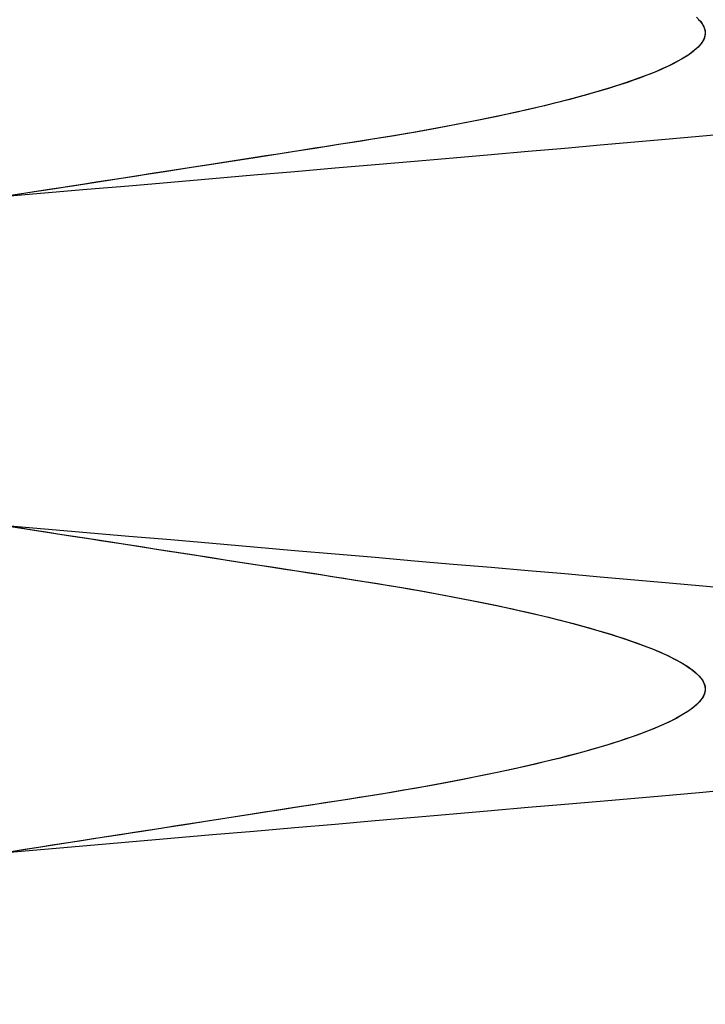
# Model space of a CAD drawing. Header units: millimetres. Extents: x -88 to 88, y -12 to 103.
# Tile 227 of 256: x -34.732 to -34.366, y 14.017 to 14.542. Entities that reach past the tile are written whole.
import ezdxf

# ---------------------------------------------------------------- set-up
doc = ezdxf.new("R2010")
doc.units = ezdxf.units.MM
doc.layers.add('Default', color=7, linetype='Continuous', true_color=0x000000)

msp = doc.modelspace()

# ---------------------------------------------------------------- linework, layer by layer
at = {"layer": 'Default', "color": 254, "true_color": 0xcad1ee, "extrusion": (0.866025, -1.75014e-14, -0.5)}
msp.add_lwpolyline([(14.47685, -20.24629), (14.48161, -20.24637), (14.48652, -20.2466), (14.49157, -20.24702), (14.49677, -20.24762), (14.49941, -20.248), (14.5021, -20.24843), (14.50481, -20.24892), (14.50756, -20.24947), (14.51034, -20.25008), (14.51315, -20.25075), (14.51599, -20.25149), (14.51885, -20.25229), (14.52175, -20.25317), (14.52466, -20.25412), (14.52761, -20.25514), (14.53057, -20.25624), (14.53355, -20.25742), (14.53655, -20.25868), (14.53956, -20.26003), (14.54258, -20.26146), (14.54562, -20.26298), (14.54866, -20.2646), (14.5517, -20.2663), (14.55475, -20.2681), (14.55779, -20.27), (14.56082, -20.272), (14.56385, -20.27409), (14.56685, -20.27629), (14.56984, -20.27859), (14.57281, -20.281), (14.57575, -20.28351), (14.57866, -20.28613), (14.58153, -20.28885), (14.58436, -20.29168), (14.58714, -20.29462), (14.58987, -20.29766), (14.59254, -20.30081), (14.59515, -20.30407), (14.59769, -20.30742), (14.60016, -20.31088), (14.60256, -20.31444), (14.60486, -20.3181), (14.60708, -20.32186), (14.60921, -20.3257), (14.61123, -20.32964), (14.61315, -20.33366), (14.61497, -20.33777), (14.61667, -20.34195), (14.61825, -20.34621), (14.6197, -20.35053), (14.62104, -20.35492), (14.62224, -20.35937), (14.62331, -20.36387), (14.62424, -20.36841), (14.62503, -20.373), (14.62569, -20.37762), (14.6262, -20.38226), (14.62656, -20.38693), (14.62678, -20.39161), (14.62685, -20.39629), (14.62678, -20.40098), (14.62656, -20.40566), (14.6262, -20.41032), (14.62569, -20.41497), (14.62503, -20.41959), (14.62424, -20.42417), (14.62331, -20.42872), (14.62224, -20.43322), (14.62104, -20.43766), (14.6197, -20.44205), (14.61825, -20.44638), (14.61667, -20.45063), (14.61497, -20.45482), (14.61315, -20.45892), (14.61123, -20.46294), (14.60921, -20.46688), (14.60708, -20.47073), (14.60486, -20.47448), (14.60256, -20.47814), (14.60016, -20.4817), (14.59769, -20.48516), (14.59515, -20.48852), (14.59254, -20.49177), (14.58987, -20.49492), (14.58714, -20.49797), (14.58436, -20.5009), (14.58153, -20.50373), (14.57866, -20.50646), (14.57575, -20.50907), (14.57281, -20.51159), (14.56984, -20.51399), (14.56685, -20.51629), (14.56385, -20.51849), (14.56082, -20.52059), (14.55779, -20.52258), (14.55475, -20.52448), (14.5517, -20.52628), (14.54866, -20.52799), (14.54562, -20.5296), (14.54258, -20.53112), (14.53956, -20.53256), (14.53655, -20.5339), (14.53355, -20.53517), (14.53057, -20.53635), (14.52761, -20.53745), (14.52466, -20.53847), (14.52175, -20.53942), (14.51885, -20.54029), (14.51599, -20.5411), (14.51315, -20.54184), (14.51034, -20.54251), (14.50756, -20.54312), (14.50481, -20.54366), (14.5021, -20.54415), (14.49941, -20.54459), (14.49677, -20.54497), (14.49157, -20.54557), (14.48652, -20.54598), (14.48161, -20.54622), (14.47685, -20.54629)], dxfattribs=at)
at = {"layer": 'Default', "color": 254, "true_color": 0xcad1ee, "extrusion": (0.866025, 4.41776e-14, 0.5)}
msp.add_lwpolyline([(14.59352, 13.44488), (14.58876, 13.44481), (14.58385, 13.44457), (14.5788, 13.44416), (14.57361, 13.44356), (14.57096, 13.44318), (14.56828, 13.44275), (14.56556, 13.44226), (14.56281, 13.44171), (14.56004, 13.4411), (14.55723, 13.44043), (14.55439, 13.43969), (14.55152, 13.43888), (14.54863, 13.43801), (14.54571, 13.43706), (14.54277, 13.43604), (14.53981, 13.43494), (14.53683, 13.43376), (14.53383, 13.4325), (14.53082, 13.43115), (14.52779, 13.42972), (14.52476, 13.42819), (14.52172, 13.42658), (14.51867, 13.42488), (14.51563, 13.42307), (14.51259, 13.42118), (14.50955, 13.41918), (14.50653, 13.41708), (14.50352, 13.41488), (14.50053, 13.41258), (14.49756, 13.41018), (14.49462, 13.40767), (14.49172, 13.40505), (14.48885, 13.40232), (14.48602, 13.39949), (14.48324, 13.39656), (14.48051, 13.39351), (14.47783, 13.39037), (14.47522, 13.38711), (14.47268, 13.38375), (14.47021, 13.38029), (14.46782, 13.37673), (14.46551, 13.37307), (14.46329, 13.36932), (14.46117, 13.36547), (14.45914, 13.36154), (14.45722, 13.35751), (14.45541, 13.35341), (14.45371, 13.34922), (14.45213, 13.34497), (14.45067, 13.34064), (14.44934, 13.33625), (14.44814, 13.33181), (14.44707, 13.32731), (14.44613, 13.32276), (14.44534, 13.31818), (14.44469, 13.31356), (14.44418, 13.30892), (14.44381, 13.30425), (14.44359, 13.29957), (14.44352, 13.29488), (14.44359, 13.2902), (14.44381, 13.28552), (14.44418, 13.28085), (14.44469, 13.27621), (14.44534, 13.27159), (14.44613, 13.267), (14.44707, 13.26246), (14.44814, 13.25796), (14.44934, 13.25352), (14.45067, 13.24913), (14.45213, 13.2448), (14.45371, 13.24054), (14.45541, 13.23636), (14.45722, 13.23226), (14.45914, 13.22823), (14.46117, 13.2243), (14.46329, 13.22045), (14.46551, 13.21669), (14.46782, 13.21304), (14.47021, 13.20948), (14.47268, 13.20602), (14.47522, 13.20266), (14.47783, 13.1994), (14.48051, 13.19625), (14.48324, 13.19321), (14.48602, 13.19027), (14.48885, 13.18744), (14.49172, 13.18472), (14.49462, 13.1821), (14.49756, 13.17959), (14.50053, 13.17719), (14.50352, 13.17488), (14.50653, 13.17269), (14.50955, 13.17059), (14.51259, 13.16859), (14.51563, 13.16669), (14.51867, 13.16489), (14.52172, 13.16319), (14.52476, 13.16157), (14.52779, 13.16005), (14.53082, 13.15862), (14.53383, 13.15727), (14.53683, 13.15601), (14.53981, 13.15483), (14.54277, 13.15373), (14.54571, 13.15271), (14.54863, 13.15176), (14.55152, 13.15088), (14.55439, 13.15008), (14.55723, 13.14934), (14.56004, 13.14867), (14.56281, 13.14806), (14.56556, 13.14751), (14.56828, 13.14702), (14.57096, 13.14659), (14.57361, 13.14621), (14.5788, 13.14561), (14.58385, 13.1452), (14.58876, 13.14496), (14.59352, 13.14488)], dxfattribs=at)
at = {"layer": 'Default', "color": 254, "true_color": 0xcad1ee, "extrusion": (0.866025, -1.23358e-15, -0.5)}
msp.add_lwpolyline([(14.47685, -20.54629), (14.47209, -20.54622), (14.46719, -20.54598), (14.46214, -20.54557), (14.45694, -20.54497), (14.45429, -20.54459), (14.45161, -20.54415), (14.4489, -20.54366), (14.44615, -20.54312), (14.44337, -20.54251), (14.44056, -20.54184), (14.43772, -20.5411), (14.43485, -20.54029), (14.43196, -20.53942), (14.42904, -20.53847), (14.4261, -20.53745), (14.42314, -20.53635), (14.42016, -20.53517), (14.41716, -20.5339), (14.41415, -20.53256), (14.41112, -20.53112), (14.40809, -20.5296), (14.40505, -20.52799), (14.40201, -20.52628), (14.39896, -20.52448), (14.39592, -20.52258), (14.39289, -20.52059), (14.38986, -20.51849), (14.38685, -20.51629), (14.38386, -20.51399), (14.3809, -20.51159), (14.37796, -20.50907), (14.37505, -20.50646), (14.37218, -20.50373), (14.36935, -20.5009), (14.36657, -20.49797), (14.36384, -20.49492), (14.36117, -20.49177), (14.35856, -20.48852), (14.35601, -20.48516), (14.35354, -20.4817), (14.35115, -20.47814), (14.34885, -20.47448), (14.34663, -20.47073), (14.3445, -20.46688), (14.34248, -20.46294), (14.34055, -20.45892), (14.33874, -20.45482), (14.33704, -20.45063), (14.33546, -20.44638), (14.334, -20.44205), (14.33267, -20.43766), (14.33147, -20.43322), (14.3304, -20.42872), (14.32947, -20.42417), (14.32867, -20.41959), (14.32802, -20.41497), (14.32751, -20.41032), (14.32715, -20.40566), (14.32693, -20.40098), (14.32685, -20.39629), (14.32693, -20.39161), (14.32715, -20.38693), (14.32751, -20.38226), (14.32802, -20.37762), (14.32867, -20.373), (14.32947, -20.36841), (14.3304, -20.36387), (14.33147, -20.35937), (14.33267, -20.35492), (14.334, -20.35053), (14.33546, -20.34621), (14.33704, -20.34195), (14.33874, -20.33777), (14.34055, -20.33366), (14.34248, -20.32964), (14.3445, -20.3257), (14.34663, -20.32186), (14.34885, -20.3181), (14.35115, -20.31444), (14.35354, -20.31088), (14.35601, -20.30742), (14.35856, -20.30407), (14.36117, -20.30081), (14.36384, -20.29766), (14.36657, -20.29462), (14.36935, -20.29168), (14.37218, -20.28885), (14.37505, -20.28613), (14.37796, -20.28351), (14.3809, -20.281), (14.38386, -20.27859), (14.38685, -20.27629), (14.38986, -20.27409), (14.39289, -20.272), (14.39592, -20.27), (14.39896, -20.2681), (14.40201, -20.2663), (14.40505, -20.2646), (14.40809, -20.26298), (14.41112, -20.26146), (14.41415, -20.26003), (14.41716, -20.25868), (14.42016, -20.25742), (14.42314, -20.25624), (14.4261, -20.25514), (14.42904, -20.25412), (14.43196, -20.25317), (14.43485, -20.25229), (14.43772, -20.25149), (14.44056, -20.25075), (14.44337, -20.25008), (14.44615, -20.24947), (14.4489, -20.24892), (14.45161, -20.24843), (14.45429, -20.248), (14.45694, -20.24762), (14.46214, -20.24702), (14.46719, -20.2466), (14.47209, -20.24637), (14.47685, -20.24629)], dxfattribs=at)
at = {"layer": 'Default', "color": 254, "true_color": 0xcad1ee, "extrusion": (0.866025, 9.02056e-15, 0.5)}
msp.add_lwpolyline([(14.24352, 13.14488), (14.24828, 13.14496), (14.25319, 13.1452), (14.25824, 13.14561), (14.26343, 13.14621), (14.26608, 13.14659), (14.26876, 13.14702), (14.27148, 13.14751), (14.27423, 13.14806), (14.27701, 13.14867), (14.27982, 13.14934), (14.28265, 13.15008), (14.28552, 13.15088), (14.28841, 13.15176), (14.29133, 13.15271), (14.29427, 13.15373), (14.29723, 13.15483), (14.30022, 13.15601), (14.30321, 13.15727), (14.30623, 13.15862), (14.30925, 13.16005), (14.31229, 13.16157), (14.31533, 13.16319), (14.31837, 13.16489), (14.32141, 13.16669), (14.32445, 13.16859), (14.32749, 13.17059), (14.33051, 13.17269), (14.33352, 13.17488), (14.33651, 13.17719), (14.33948, 13.17959), (14.34242, 13.1821), (14.34532, 13.18472), (14.34819, 13.18744), (14.35102, 13.19027), (14.3538, 13.19321), (14.35653, 13.19625), (14.35921, 13.1994), (14.36182, 13.20266), (14.36436, 13.20602), (14.36683, 13.20948), (14.36922, 13.21304), (14.37153, 13.21669), (14.37375, 13.22045), (14.37587, 13.2243), (14.3779, 13.22823), (14.37982, 13.23226), (14.38163, 13.23636), (14.38333, 13.24054), (14.38491, 13.2448), (14.38637, 13.24913), (14.3877, 13.25352), (14.38891, 13.25796), (14.38997, 13.26246), (14.39091, 13.267), (14.3917, 13.27159), (14.39235, 13.27621), (14.39286, 13.28085), (14.39323, 13.28552), (14.39345, 13.2902), (14.39352, 13.29488), (14.39345, 13.29957), (14.39323, 13.30425), (14.39286, 13.30892), (14.39235, 13.31356), (14.3917, 13.31818), (14.39091, 13.32276), (14.38997, 13.32731), (14.38891, 13.33181), (14.3877, 13.33625), (14.38637, 13.34064), (14.38491, 13.34497), (14.38333, 13.34922), (14.38163, 13.35341), (14.37982, 13.35751), (14.3779, 13.36154), (14.37587, 13.36547), (14.37375, 13.36932), (14.37153, 13.37307), (14.36922, 13.37673), (14.36683, 13.38029), (14.36436, 13.38375), (14.36182, 13.38711), (14.35921, 13.39037), (14.35653, 13.39351), (14.3538, 13.39656), (14.35102, 13.39949), (14.34819, 13.40232), (14.34532, 13.40505), (14.34242, 13.40767), (14.33948, 13.41018), (14.33651, 13.41258), (14.33352, 13.41488), (14.33051, 13.41708), (14.32749, 13.41918), (14.32445, 13.42118), (14.32141, 13.42307), (14.31837, 13.42488), (14.31533, 13.42658), (14.31229, 13.42819), (14.30925, 13.42972), (14.30623, 13.43115), (14.30321, 13.4325), (14.30022, 13.43376), (14.29723, 13.43494), (14.29427, 13.43604), (14.29133, 13.43706), (14.28841, 13.43801), (14.28552, 13.43888), (14.28265, 13.43969), (14.27982, 13.44043), (14.27701, 13.4411), (14.27423, 13.44171), (14.27148, 13.44226), (14.26876, 13.44275), (14.26608, 13.44318), (14.26343, 13.44356), (14.25824, 13.44416), (14.25319, 13.44457), (14.24828, 13.44481), (14.24352, 13.44488)], dxfattribs=at)
at = {"layer": 'Default', "color": 254, "true_color": 0xcad1ee, "extrusion": (0.866025, -5.95203e-14, -0.5)}
msp.add_lwpolyline([(14.12685, -20.24629), (14.13161, -20.24637), (14.13652, -20.2466), (14.14157, -20.24702), (14.14677, -20.24762), (14.14941, -20.248), (14.1521, -20.24843), (14.15481, -20.24892), (14.15756, -20.24947), (14.16034, -20.25008), (14.16315, -20.25075), (14.16599, -20.25149), (14.16885, -20.25229), (14.17175, -20.25317), (14.17466, -20.25412), (14.17761, -20.25514), (14.18057, -20.25624), (14.18355, -20.25742), (14.18655, -20.25868), (14.18956, -20.26003), (14.19258, -20.26146), (14.19562, -20.26298), (14.19866, -20.2646), (14.2017, -20.2663), (14.20475, -20.2681), (14.20779, -20.27), (14.21082, -20.272), (14.21385, -20.27409), (14.21685, -20.27629), (14.21984, -20.27859), (14.22281, -20.281), (14.22575, -20.28351), (14.22866, -20.28613), (14.23153, -20.28885), (14.23436, -20.29168), (14.23714, -20.29462), (14.23987, -20.29766), (14.24254, -20.30081), (14.24515, -20.30407), (14.24769, -20.30742), (14.25016, -20.31088), (14.25256, -20.31444), (14.25486, -20.3181), (14.25708, -20.32186), (14.25921, -20.3257), (14.26123, -20.32964), (14.26315, -20.33366), (14.26497, -20.33777), (14.26667, -20.34195), (14.26825, -20.34621), (14.2697, -20.35053), (14.27104, -20.35492), (14.27224, -20.35937), (14.27331, -20.36387), (14.27424, -20.36841), (14.27503, -20.373), (14.27569, -20.37762), (14.2762, -20.38226), (14.27656, -20.38693), (14.27678, -20.39161), (14.27685, -20.39629), (14.27678, -20.40098), (14.27656, -20.40566), (14.2762, -20.41032), (14.27569, -20.41497), (14.27503, -20.41959), (14.27424, -20.42417), (14.27331, -20.42872), (14.27224, -20.43322), (14.27104, -20.43766), (14.2697, -20.44205), (14.26825, -20.44638), (14.26667, -20.45063), (14.26497, -20.45482), (14.26315, -20.45892), (14.26123, -20.46294), (14.25921, -20.46688), (14.25708, -20.47073), (14.25486, -20.47448), (14.25256, -20.47814), (14.25016, -20.4817), (14.24769, -20.48516), (14.24515, -20.48852), (14.24254, -20.49177), (14.23987, -20.49492), (14.23714, -20.49797), (14.23436, -20.5009), (14.23153, -20.50373), (14.22866, -20.50646), (14.22575, -20.50907), (14.22281, -20.51159), (14.21984, -20.51399), (14.21685, -20.51629), (14.21385, -20.51849), (14.21082, -20.52059), (14.20779, -20.52258), (14.20475, -20.52448), (14.2017, -20.52628), (14.19866, -20.52799), (14.19562, -20.5296), (14.19258, -20.53112), (14.18956, -20.53256), (14.18655, -20.5339), (14.18355, -20.53517), (14.18057, -20.53635), (14.17761, -20.53745), (14.17466, -20.53847), (14.17175, -20.53942), (14.16885, -20.54029), (14.16599, -20.5411), (14.16315, -20.54184), (14.16034, -20.54251), (14.15756, -20.54312), (14.15481, -20.54366), (14.1521, -20.54415), (14.14941, -20.54459), (14.14677, -20.54497), (14.14157, -20.54557), (14.13652, -20.54598), (14.13161, -20.54622), (14.12685, -20.54629)], dxfattribs=at)
at = {"layer": 'Default', "color": 254, "true_color": 0xcad1ee, "extrusion": (0.866025, 1.75785e-14, 0.5)}
msp.add_lwpolyline([(14.24352, 13.44488), (14.23876, 13.44481), (14.23385, 13.44457), (14.2288, 13.44416), (14.22361, 13.44356), (14.22096, 13.44318), (14.21828, 13.44275), (14.21556, 13.44226), (14.21281, 13.44171), (14.21004, 13.4411), (14.20723, 13.44043), (14.20439, 13.43969), (14.20152, 13.43888), (14.19863, 13.43801), (14.19571, 13.43706), (14.19277, 13.43604), (14.18981, 13.43494), (14.18683, 13.43376), (14.18383, 13.4325), (14.18082, 13.43115), (14.17779, 13.42972), (14.17476, 13.42819), (14.17172, 13.42658), (14.16867, 13.42488), (14.16563, 13.42307), (14.16259, 13.42118), (14.15955, 13.41918), (14.15653, 13.41708), (14.15352, 13.41488), (14.15053, 13.41258), (14.14756, 13.41018), (14.14462, 13.40767), (14.14172, 13.40505), (14.13885, 13.40232), (14.13602, 13.39949), (14.13324, 13.39656), (14.13051, 13.39351), (14.12783, 13.39037), (14.12522, 13.38711), (14.12268, 13.38375), (14.12021, 13.38029), (14.11782, 13.37673), (14.11551, 13.37307), (14.11329, 13.36932), (14.11117, 13.36547), (14.10914, 13.36154), (14.10722, 13.35751), (14.10541, 13.35341), (14.10371, 13.34922), (14.10213, 13.34497), (14.10067, 13.34064), (14.09934, 13.33625), (14.09814, 13.33181), (14.09707, 13.32731), (14.09613, 13.32276), (14.09534, 13.31818), (14.09469, 13.31356), (14.09418, 13.30892), (14.09381, 13.30425), (14.09359, 13.29957), (14.09352, 13.29488), (14.09359, 13.2902), (14.09381, 13.28552), (14.09418, 13.28085), (14.09469, 13.27621), (14.09534, 13.27159), (14.09613, 13.267), (14.09707, 13.26246), (14.09814, 13.25796), (14.09934, 13.25352), (14.10067, 13.24913), (14.10213, 13.2448), (14.10371, 13.24054), (14.10541, 13.23636), (14.10722, 13.23226), (14.10914, 13.22823), (14.11117, 13.2243), (14.11329, 13.22045), (14.11551, 13.21669), (14.11782, 13.21304), (14.12021, 13.20948), (14.12268, 13.20602), (14.12522, 13.20266), (14.12783, 13.1994), (14.13051, 13.19625), (14.13324, 13.19321), (14.13602, 13.19027), (14.13885, 13.18744), (14.14172, 13.18472), (14.14462, 13.1821), (14.14756, 13.17959), (14.15053, 13.17719), (14.15352, 13.17488), (14.15653, 13.17269), (14.15955, 13.17059), (14.16259, 13.16859), (14.16563, 13.16669), (14.16867, 13.16489), (14.17172, 13.16319), (14.17476, 13.16157), (14.17779, 13.16005), (14.18082, 13.15862), (14.18383, 13.15727), (14.18683, 13.15601), (14.18981, 13.15483), (14.19277, 13.15373), (14.19571, 13.15271), (14.19863, 13.15176), (14.20152, 13.15088), (14.20439, 13.15008), (14.20723, 13.14934), (14.21004, 13.14867), (14.21281, 13.14806), (14.21556, 13.14751), (14.21828, 13.14702), (14.22096, 13.14659), (14.22361, 13.14621), (14.2288, 13.14561), (14.23385, 13.1452), (14.23876, 13.14496), (14.24352, 13.14488)], dxfattribs=at)
at = {"layer": 'Default', "color": 254, "true_color": 0xcad1ee, "extrusion": (0.866025, 7.59423e-14, -0.5)}
msp.add_lwpolyline([(14.12685, -20.54629), (14.12209, -20.54622), (14.11719, -20.54598), (14.11214, -20.54557), (14.10694, -20.54497), (14.10429, -20.54459), (14.10161, -20.54415), (14.0989, -20.54366), (14.09615, -20.54312), (14.09337, -20.54251), (14.09056, -20.54184), (14.08772, -20.5411), (14.08485, -20.54029), (14.08196, -20.53942), (14.07904, -20.53847), (14.0761, -20.53745), (14.07314, -20.53635), (14.07016, -20.53517), (14.06716, -20.5339), (14.06415, -20.53256), (14.06112, -20.53112), (14.05809, -20.5296), (14.05505, -20.52799), (14.05201, -20.52628), (14.04896, -20.52448), (14.04592, -20.52258), (14.04289, -20.52059), (14.03986, -20.51849), (14.03685, -20.51629), (14.03386, -20.51399), (14.0309, -20.51159), (14.02796, -20.50907), (14.02505, -20.50646), (14.02218, -20.50373), (14.01935, -20.5009), (14.01657, -20.49797), (14.01384, -20.49492), (14.01117, -20.49177), (14.00856, -20.48852), (14.00601, -20.48516), (14.00354, -20.4817), (14.00115, -20.47814), (13.99885, -20.47448), (13.99663, -20.47073), (13.9945, -20.46688), (13.99248, -20.46294), (13.99055, -20.45892), (13.98874, -20.45482), (13.98704, -20.45063), (13.98546, -20.44638), (13.984, -20.44205), (13.98267, -20.43766), (13.98147, -20.43322), (13.9804, -20.42872), (13.97947, -20.42417), (13.97867, -20.41959), (13.97802, -20.41497), (13.97751, -20.41032), (13.97715, -20.40566), (13.97693, -20.40098), (13.97685, -20.39629), (13.97693, -20.39161), (13.97715, -20.38693), (13.97751, -20.38226), (13.97802, -20.37762), (13.97867, -20.373), (13.97947, -20.36841), (13.9804, -20.36387), (13.98147, -20.35937), (13.98267, -20.35492), (13.984, -20.35053), (13.98546, -20.34621), (13.98704, -20.34195), (13.98874, -20.33777), (13.99055, -20.33366), (13.99248, -20.32964), (13.9945, -20.3257), (13.99663, -20.32186), (13.99885, -20.3181), (14.00115, -20.31444), (14.00354, -20.31088), (14.00601, -20.30742), (14.00856, -20.30407), (14.01117, -20.30081), (14.01384, -20.29766), (14.01657, -20.29462), (14.01935, -20.29168), (14.02218, -20.28885), (14.02505, -20.28613), (14.02796, -20.28351), (14.0309, -20.281), (14.03386, -20.27859), (14.03685, -20.27629), (14.03986, -20.27409), (14.04289, -20.272), (14.04592, -20.27), (14.04896, -20.2681), (14.05201, -20.2663), (14.05505, -20.2646), (14.05809, -20.26298), (14.06112, -20.26146), (14.06415, -20.26003), (14.06716, -20.25868), (14.07016, -20.25742), (14.07314, -20.25624), (14.0761, -20.25514), (14.07904, -20.25412), (14.08196, -20.25317), (14.08485, -20.25229), (14.08772, -20.25149), (14.09056, -20.25075), (14.09337, -20.25008), (14.09615, -20.24947), (14.0989, -20.24892), (14.10161, -20.24843), (14.10429, -20.248), (14.10694, -20.24762), (14.11214, -20.24702), (14.11719, -20.2466), (14.12209, -20.24637), (14.12685, -20.24629)], dxfattribs=at)
at = {"layer": 'Default', "color": 254, "true_color": 0xcad1ee, "extrusion": (0.866025, -4.41391e-14, 0.5)}
msp.add_lwpolyline([(13.89352, 13.14488), (13.89828, 13.14496), (13.90319, 13.1452), (13.90824, 13.14561), (13.91343, 13.14621), (13.91608, 13.14659), (13.91876, 13.14702), (13.92148, 13.14751), (13.92423, 13.14806), (13.92701, 13.14867), (13.92982, 13.14934), (13.93265, 13.15008), (13.93552, 13.15088), (13.93841, 13.15176), (13.94133, 13.15271), (13.94427, 13.15373), (13.94723, 13.15483), (13.95022, 13.15601), (13.95321, 13.15727), (13.95623, 13.15862), (13.95925, 13.16005), (13.96229, 13.16157), (13.96533, 13.16319), (13.96837, 13.16489), (13.97141, 13.16669), (13.97445, 13.16859), (13.97749, 13.17059), (13.98051, 13.17269), (13.98352, 13.17488), (13.98651, 13.17719), (13.98948, 13.17959), (13.99242, 13.1821), (13.99532, 13.18472), (13.99819, 13.18744), (14.00102, 13.19027), (14.0038, 13.19321), (14.00653, 13.19625), (14.00921, 13.1994), (14.01182, 13.20266), (14.01436, 13.20602), (14.01683, 13.20948), (14.01922, 13.21304), (14.02153, 13.21669), (14.02375, 13.22045), (14.02587, 13.2243), (14.0279, 13.22823), (14.02982, 13.23226), (14.03163, 13.23636), (14.03333, 13.24054), (14.03491, 13.2448), (14.03637, 13.24913), (14.0377, 13.25352), (14.03891, 13.25796), (14.03997, 13.26246), (14.04091, 13.267), (14.0417, 13.27159), (14.04235, 13.27621), (14.04286, 13.28085), (14.04323, 13.28552), (14.04345, 13.2902), (14.04352, 13.29488), (14.04345, 13.29957), (14.04323, 13.30425), (14.04286, 13.30892), (14.04235, 13.31356), (14.0417, 13.31818), (14.04091, 13.32276), (14.03997, 13.32731), (14.03891, 13.33181), (14.0377, 13.33625), (14.03637, 13.34064), (14.03491, 13.34497), (14.03333, 13.34922), (14.03163, 13.35341), (14.02982, 13.35751), (14.0279, 13.36154), (14.02587, 13.36547), (14.02375, 13.36932), (14.02153, 13.37307), (14.01922, 13.37673), (14.01683, 13.38029), (14.01436, 13.38375), (14.01182, 13.38711), (14.00921, 13.39037), (14.00653, 13.39351), (14.0038, 13.39656), (14.00102, 13.39949), (13.99819, 13.40232), (13.99532, 13.40505), (13.99242, 13.40767), (13.98948, 13.41018), (13.98651, 13.41258), (13.98352, 13.41488), (13.98051, 13.41708), (13.97749, 13.41918), (13.97445, 13.42118), (13.97141, 13.42307), (13.96837, 13.42488), (13.96533, 13.42658), (13.96229, 13.42819), (13.95925, 13.42972), (13.95623, 13.43115), (13.95321, 13.4325), (13.95022, 13.43376), (13.94723, 13.43494), (13.94427, 13.43604), (13.94133, 13.43706), (13.93841, 13.43801), (13.93552, 13.43888), (13.93265, 13.43969), (13.92982, 13.44043), (13.92701, 13.4411), (13.92423, 13.44171), (13.92148, 13.44226), (13.91876, 13.44275), (13.91608, 13.44318), (13.91343, 13.44356), (13.90824, 13.44416), (13.90319, 13.44457), (13.89828, 13.44481), (13.89352, 13.44488)], dxfattribs=at)
at = {"layer": 'Default', "color": 254, "true_color": 0xcad1ee}
for points in [[(-34.37092, 14.54357, -4.15947), (-34.3692, 14.54182, -4.14748), (-34.36786, 14.5401, -4.13552), (-34.36692, 14.53843, -4.12361), (-34.36636, 14.53679, -4.11177), (-34.36618, 14.53519, -4.1), (-34.36636, 14.53359, -4.08823), (-34.36692, 14.53195, -4.07639), (-34.36786, 14.53027, -4.06448), (-34.3692, 14.52856, -4.05252), (-34.37092, 14.52681, -4.04053), (-34.37305, 14.52503, -4.02854), (-34.37558, 14.52321, -4.01655), (-34.37852, 14.52138, -4.0046), (-34.38186, 14.51951, -3.99269), (-34.38561, 14.51763, -3.98086), (-34.38976, 14.51572, -3.96912), (-34.39431, 14.5138, -3.95749), (-34.39926, 14.51187, -3.94599), (-34.4046, 14.50992, -3.93465), (-34.41032, 14.50797, -3.92348), (-34.41642, 14.50602, -3.9125), (-34.42288, 14.50407, -3.90173), (-34.42969, 14.50212, -3.89119), (-34.43685, 14.50017, -3.88089), (-34.44433, 14.49824, -3.87086), (-34.45212, 14.49632, -3.8611), (-34.46021, 14.49442, -3.85164), (-34.46859, 14.49253, -3.84247), (-34.47723, 14.49067, -3.83363), (-34.48611, 14.48883, -3.82511), (-34.49522, 14.48702, -3.81692), (-34.50455, 14.48523, -3.80908), (-34.51407, 14.48349, -3.8016), (-34.52376, 14.48177, -3.79446), (-34.5336, 14.48009, -3.78769), (-34.54358, 14.47845, -3.78128), (-34.55368, 14.47685, -3.77524), (-34.56396, 14.47525, -3.76952), (-34.5745, 14.47362, -3.76408), (-34.58528, 14.47194, -3.75894), (-34.59631, 14.47022, -3.75411), (-34.60755, 14.46847, -3.74962), (-34.619, 14.46669, -3.74546), (-34.63065, 14.46488, -3.74166), (-34.64247, 14.46304, -3.73822), (-34.65445, 14.46118, -3.73517), (-34.66657, 14.45929, -3.7325), (-34.67881, 14.45739, -3.73022), (-34.69116, 14.45547, -3.72835), (-34.70359, 14.45353, -3.72689), (-34.71609, 14.45159, -3.72584), (-34.72862, 14.44964, -3.72521), (-34.74118, 14.44769, -3.725)], [(-34.36973, 14.5424, -4.1515), (-34.36883, 14.54139, -4.14451), (-34.36806, 14.54039, -4.13751), (-34.36742, 14.5394, -4.13051), (-34.36691, 14.53842, -4.12349), (-34.36654, 14.53745, -4.11648), (-34.3663, 14.53648, -4.10945), (-34.36618, 14.53551, -4.10243), (-34.3662, 14.53454, -4.0954), (-34.36636, 14.53357, -4.08838), (-34.36664, 14.5326, -4.08136), (-34.36705, 14.53163, -4.07434), (-34.3676, 14.53065, -4.06734), (-34.36828, 14.52966, -4.06034), (-34.36909, 14.52867, -4.05335), (-34.37003, 14.52766, -4.04638), (-34.3711, 14.52664, -4.03942), (-34.37237, 14.52556, -4.03213), (-34.37378, 14.52448, -4.02488), (-34.37532, 14.52339, -4.01768), (-34.37701, 14.52229, -4.01051), (-34.37884, 14.52119, -4.00338), (-34.3808, 14.52008, -3.9963), (-34.3829, 14.51897, -3.98927), (-34.38513, 14.51786, -3.98229), (-34.3875, 14.51674, -3.97535), (-34.39, 14.51562, -3.96847), (-34.39263, 14.51449, -3.96164), (-34.3954, 14.51336, -3.95487), (-34.39829, 14.51223, -3.94816), (-34.40132, 14.5111, -3.9415), (-34.40447, 14.50997, -3.93491), (-34.40775, 14.50883, -3.92838), (-34.41116, 14.5077, -3.92192), (-34.41469, 14.50656, -3.91552), (-34.41835, 14.50543, -3.90919), (-34.42213, 14.50429, -3.90294), (-34.42603, 14.50315, -3.89675), (-34.43006, 14.50202, -3.89064), (-34.4342, 14.50088, -3.88461), (-34.43847, 14.49975, -3.87866), (-34.44285, 14.49861, -3.87278), (-34.44735, 14.49748, -3.86699), (-34.45197, 14.49636, -3.86128), (-34.45671, 14.49523, -3.85566), (-34.46156, 14.49411, -3.85012), (-34.46652, 14.49299, -3.84468), (-34.4716, 14.49187, -3.83933), (-34.47678, 14.49076, -3.83406), (-34.48194, 14.48968, -3.82903), (-34.48718, 14.48861, -3.82412), (-34.4925, 14.48755, -3.81931), (-34.49791, 14.48649, -3.81461), (-34.50341, 14.48545, -3.81001), (-34.509, 14.48441, -3.80551), (-34.51469, 14.48337, -3.80112), (-34.52048, 14.48234, -3.79682), (-34.52618, 14.48135, -3.79275), (-34.53193, 14.48038, -3.7888), (-34.53776, 14.47942, -3.78496), (-34.54364, 14.47846, -3.78124), (-34.5496, 14.47751, -3.77762), (-34.55563, 14.47656, -3.77412), (-34.56173, 14.4756, -3.77072), (-34.56791, 14.47464, -3.76743), (-34.57434, 14.47364, -3.76416), (-34.58082, 14.47263, -3.76102), (-34.58736, 14.47161, -3.758), (-34.59395, 14.47059, -3.75511), (-34.60059, 14.46956, -3.75235), (-34.60727, 14.46852, -3.74972), (-34.61401, 14.46747, -3.74722), (-34.62079, 14.46641, -3.74485), (-34.62761, 14.46535, -3.74261), (-34.63448, 14.46428, -3.7405), (-34.64138, 14.46321, -3.73852), (-34.64833, 14.46213, -3.73668), (-34.6553, 14.46105, -3.73496), (-34.66232, 14.45995, -3.73339), (-34.66936, 14.45886, -3.73194), (-34.67643, 14.45776, -3.73063), (-34.68369, 14.45663, -3.72943), (-34.69095, 14.4555, -3.72838), (-34.69823, 14.45437, -3.72747), (-34.70551, 14.45324, -3.7267), (-34.7128, 14.4521, -3.72607), (-34.72009, 14.45097, -3.72559), (-34.72739, 14.44983, -3.72525), (-34.73468, 14.4487, -3.72506)], [(-34.34982, 14.48177, -3.55003), (-34.36754, 14.48009, -3.53784), (-34.3855, 14.47845, -3.52631), (-34.40368, 14.47685, -3.51543), (-34.42218, 14.47526, -3.50513), (-34.44115, 14.47362, -3.49534), (-34.46057, 14.47194, -3.48609), (-34.48041, 14.47022, -3.47741), (-34.50065, 14.46847, -3.46931), (-34.52126, 14.46669, -3.46183), (-34.54222, 14.46488, -3.45499), (-34.5635, 14.46304, -3.44881), (-34.58506, 14.46118, -3.4433), (-34.60688, 14.45929, -3.4385), (-34.62892, 14.45739, -3.4344), (-34.65115, 14.45547, -3.43103), (-34.67352, 14.45353, -3.4284), (-34.69601, 14.45159, -3.42651), (-34.71857, 14.44964, -3.42538), (-34.74118, 14.44769, -3.425)], [(-34.74118, 14.27269, -4.775), (-34.71857, 14.27073, -4.77462), (-34.69601, 14.26878, -4.77349), (-34.67352, 14.26684, -4.7716), (-34.65115, 14.26491, -4.76897), (-34.62892, 14.26299, -4.7656), (-34.60688, 14.26108, -4.76151), (-34.58506, 14.2592, -4.7567), (-34.5635, 14.25733, -4.7512), (-34.54222, 14.25549, -4.74501), (-34.52126, 14.25368, -4.73817), (-34.50065, 14.2519, -4.73069), (-34.48041, 14.25015, -4.7226), (-34.46057, 14.24844, -4.71391), (-34.44115, 14.24676, -4.70466), (-34.42218, 14.24512, -4.69487), (-34.40368, 14.24352, -4.68457), (-34.3855, 14.24192, -4.67369), (-34.36754, 14.24028, -4.66216), (-34.34982, 14.2386, -4.64997)], [(-34.74118, 14.27269, -4.475), (-34.72862, 14.27073, -4.47479), (-34.71609, 14.26878, -4.47416), (-34.70359, 14.26684, -4.47311), (-34.69116, 14.26491, -4.47165), (-34.67881, 14.26299, -4.46978), (-34.66657, 14.26108, -4.4675), (-34.65445, 14.2592, -4.46483), (-34.64247, 14.25733, -4.46178), (-34.63065, 14.25549, -4.45834), (-34.619, 14.25368, -4.45454), (-34.60755, 14.2519, -4.45038), (-34.59631, 14.25015, -4.44589), (-34.58528, 14.24844, -4.44106), (-34.5745, 14.24676, -4.43592), (-34.56396, 14.24512, -4.43048), (-34.55368, 14.24352, -4.42476), (-34.54358, 14.24192, -4.41872), (-34.5336, 14.24028, -4.41231), (-34.52376, 14.2386, -4.40554), (-34.51407, 14.23689, -4.3984), (-34.50455, 14.23514, -4.39092), (-34.49522, 14.23336, -4.38308), (-34.48611, 14.23155, -4.37489), (-34.47723, 14.22971, -4.36637), (-34.46859, 14.22785, -4.35753), (-34.46021, 14.22596, -4.34836), (-34.45212, 14.22406, -4.3389), (-34.44433, 14.22213, -4.32914), (-34.43685, 14.2202, -4.31911), (-34.42969, 14.21826, -4.30881), (-34.42288, 14.21631, -4.29827), (-34.41642, 14.21435, -4.2875), (-34.41032, 14.2124, -4.27652), (-34.4046, 14.21045, -4.26535), (-34.39926, 14.20851, -4.25401), (-34.39431, 14.20657, -4.24251), (-34.38976, 14.20465, -4.23088), (-34.38561, 14.20275, -4.21914), (-34.38186, 14.20086, -4.20731), (-34.37852, 14.199, -4.1954), (-34.37558, 14.19716, -4.18345), (-34.37305, 14.19535, -4.17146), (-34.37092, 14.19357, -4.15947), (-34.3692, 14.19182, -4.14748), (-34.36786, 14.1901, -4.13552), (-34.36692, 14.18843, -4.12361), (-34.36636, 14.18679, -4.11177), (-34.36618, 14.18519, -4.1), (-34.36636, 14.18359, -4.08823), (-34.36692, 14.18195, -4.07639), (-34.36786, 14.18027, -4.06448), (-34.3692, 14.17856, -4.05252), (-34.37092, 14.17681, -4.04053), (-34.37305, 14.17503, -4.02854), (-34.37558, 14.17321, -4.01655), (-34.37852, 14.17138, -4.0046), (-34.38186, 14.16951, -3.99269), (-34.38561, 14.16763, -3.98086), (-34.38976, 14.16572, -3.96912), (-34.39431, 14.1638, -3.95749), (-34.39926, 14.16187, -3.94599), (-34.4046, 14.15992, -3.93465), (-34.41032, 14.15797, -3.92348), (-34.41642, 14.15602, -3.9125), (-34.42288, 14.15407, -3.90173), (-34.42969, 14.15212, -3.89119), (-34.43685, 14.15017, -3.88089), (-34.44433, 14.14824, -3.87086), (-34.45212, 14.14632, -3.8611), (-34.46021, 14.14442, -3.85164), (-34.46859, 14.14253, -3.84247), (-34.47723, 14.14067, -3.83363), (-34.48611, 14.13883, -3.82511), (-34.49522, 14.13702, -3.81692), (-34.50455, 14.13523, -3.80908), (-34.51407, 14.13349, -3.8016), (-34.52376, 14.13177, -3.79446), (-34.5336, 14.13009, -3.78769), (-34.54358, 14.12845, -3.78128), (-34.55368, 14.12685, -3.77524), (-34.56396, 14.12525, -3.76952), (-34.5745, 14.12362, -3.76408), (-34.58528, 14.12194, -3.75894), (-34.59631, 14.12022, -3.75411), (-34.60755, 14.11847, -3.74962), (-34.619, 14.11669, -3.74546), (-34.63065, 14.11488, -3.74166), (-34.64247, 14.11304, -3.73822), (-34.65445, 14.11118, -3.73517), (-34.66657, 14.10929, -3.7325), (-34.67881, 14.10739, -3.73022), (-34.69116, 14.10547, -3.72835), (-34.70359, 14.10353, -3.72689), (-34.71609, 14.10159, -3.72584), (-34.72862, 14.09964, -3.72521), (-34.74118, 14.09769, -3.725)], [(-34.73227, 14.2713, -4.4749), (-34.72498, 14.27017, -4.47465), (-34.71769, 14.26903, -4.47427), (-34.71041, 14.2679, -4.47374), (-34.70314, 14.26677, -4.47307), (-34.69589, 14.26564, -4.47226), (-34.68865, 14.26452, -4.4713), (-34.68143, 14.26339, -4.47021), (-34.67422, 14.26227, -4.46898), (-34.66704, 14.26116, -4.4676), (-34.65989, 14.26004, -4.46609), (-34.65276, 14.25893, -4.46443), (-34.64566, 14.25783, -4.46263), (-34.63858, 14.25673, -4.4607), (-34.63155, 14.25563, -4.45862), (-34.62454, 14.25454, -4.4564), (-34.61757, 14.25346, -4.45404), (-34.61064, 14.25238, -4.45155), (-34.60375, 14.25131, -4.44891), (-34.59691, 14.25025, -4.44614), (-34.59043, 14.24924, -4.44337), (-34.58401, 14.24824, -4.44048), (-34.57765, 14.24726, -4.43747), (-34.57135, 14.24628, -4.43434), (-34.56511, 14.2453, -4.4311), (-34.55893, 14.24433, -4.42774), (-34.55282, 14.24336, -4.42427), (-34.54678, 14.24239, -4.42068), (-34.54081, 14.24143, -4.41698), (-34.5349, 14.24045, -4.41317), (-34.52907, 14.23948, -4.40925), (-34.52331, 14.2385, -4.40522), (-34.51763, 14.23751, -4.40108), (-34.51202, 14.23651, -4.39684), (-34.50648, 14.2355, -4.39248), (-34.50103, 14.23448, -4.38802), (-34.49545, 14.2334, -4.38327), (-34.48996, 14.23232, -4.37842), (-34.48457, 14.23124, -4.37346), (-34.47929, 14.23014, -4.3684), (-34.4741, 14.22904, -4.36324), (-34.46902, 14.22794, -4.35798), (-34.46404, 14.22683, -4.35263), (-34.45917, 14.22572, -4.34718), (-34.45441, 14.2246, -4.34164), (-34.44976, 14.22348, -4.33601), (-34.44521, 14.22236, -4.33028), (-34.44078, 14.22123, -4.32447), (-34.43646, 14.2201, -4.31857), (-34.43226, 14.21897, -4.31259), (-34.42817, 14.21783, -4.30652), (-34.42419, 14.21669, -4.30037), (-34.42032, 14.21555, -4.2941), (-34.41657, 14.2144, -4.28776), (-34.41294, 14.21326, -4.28135), (-34.40945, 14.21211, -4.27488), (-34.40608, 14.21097, -4.26834), (-34.40285, 14.20983, -4.26173), (-34.39974, 14.20869, -4.25507), (-34.39676, 14.20755, -4.24834), (-34.39392, 14.20642, -4.24156), (-34.39121, 14.20528, -4.23472), (-34.38864, 14.20416, -4.22783), (-34.3862, 14.20303, -4.22089), (-34.38389, 14.20191, -4.2139), (-34.38172, 14.20079, -4.20686), (-34.37969, 14.19968, -4.19977), (-34.3778, 14.19857, -4.19265), (-34.37609, 14.1975, -4.18566), (-34.37452, 14.19643, -4.17866), (-34.37308, 14.19538, -4.17165), (-34.37178, 14.19433, -4.16461), (-34.37061, 14.19329, -4.15755), (-34.36958, 14.19225, -4.15046), (-34.36869, 14.19122, -4.14334), (-34.36793, 14.1902, -4.13618), (-34.36731, 14.18921, -4.12921), (-34.36683, 14.18824, -4.12225), (-34.36648, 14.18729, -4.11529), (-34.36626, 14.18633, -4.10833), (-34.36618, 14.18538, -4.10137), (-34.36622, 14.18443, -4.0944), (-34.36639, 14.18348, -4.08742), (-34.36669, 14.18251, -4.08043), (-34.36714, 14.18149, -4.07309), (-34.36774, 14.18045, -4.06577), (-34.36848, 14.17941, -4.05847), (-34.36936, 14.17837, -4.0512), (-34.37039, 14.17731, -4.04396), (-34.37155, 14.17625, -4.03674), (-34.37285, 14.17518, -4.02956), (-34.37429, 14.1741, -4.02241), (-34.37587, 14.17302, -4.01529), (-34.37758, 14.17194, -4.00822), (-34.37943, 14.17084, -4.00118), (-34.38141, 14.16975, -3.99418), (-34.38353, 14.16865, -3.98723), (-34.38578, 14.16754, -3.98032), (-34.38817, 14.16643, -3.97346), (-34.39069, 14.16532, -3.96664), (-34.39334, 14.1642, -3.95988), (-34.39612, 14.16308, -3.95317), (-34.39902, 14.16196, -3.94651), (-34.40206, 14.16083, -3.93991), (-34.40523, 14.1597, -3.93337), (-34.40852, 14.15857, -3.92689), (-34.41194, 14.15744, -3.92047), (-34.41549, 14.15631, -3.91411), (-34.41916, 14.15518, -3.90782), (-34.42296, 14.15404, -3.9016), (-34.42688, 14.15291, -3.89544), (-34.43092, 14.15178, -3.88936), (-34.43509, 14.15064, -3.88335), (-34.43937, 14.14951, -3.87742), (-34.44378, 14.14838, -3.87157), (-34.44831, 14.14725, -3.86579), (-34.45287, 14.14614, -3.8602), (-34.45754, 14.14503, -3.85469), (-34.46231, 14.14393, -3.84928), (-34.46718, 14.14284, -3.84397), (-34.47216, 14.14175, -3.83875), (-34.47723, 14.14067, -3.83362), (-34.48239, 14.13959, -3.8286), (-34.48766, 14.13851, -3.82368), (-34.49302, 14.13745, -3.81886), (-34.49847, 14.13639, -3.81414), (-34.50401, 14.13534, -3.80952), (-34.50964, 14.13429, -3.80501), (-34.51536, 14.13325, -3.80061), (-34.52117, 14.13222, -3.79632), (-34.52707, 14.1312, -3.79213), (-34.53305, 14.13019, -3.78806), (-34.5389, 14.12922, -3.78423), (-34.54481, 14.12826, -3.78052), (-34.55077, 14.12731, -3.77693), (-34.5568, 14.12636, -3.77345), (-34.56289, 14.12541, -3.77009), (-34.56905, 14.12446, -3.76684), (-34.57527, 14.12349, -3.76369), (-34.58157, 14.12251, -3.76066), (-34.5881, 14.1215, -3.75767), (-34.59466, 14.12048, -3.7548), (-34.60127, 14.11945, -3.75207), (-34.60792, 14.11842, -3.74947), (-34.61462, 14.11737, -3.747), (-34.62137, 14.11632, -3.74465), (-34.62817, 14.11527, -3.74243), (-34.63503, 14.1142, -3.74034), (-34.64214, 14.11309, -3.73831), (-34.64928, 14.11198, -3.73643), (-34.65644, 14.11087, -3.7347), (-34.66363, 14.10975, -3.73311), (-34.67084, 14.10863, -3.73166), (-34.67807, 14.1075, -3.73035), (-34.68532, 14.10638, -3.72918), (-34.69258, 14.10525, -3.72816), (-34.69986, 14.10411, -3.72728), (-34.70714, 14.10298, -3.72655), (-34.71444, 14.10185, -3.72595), (-34.72174, 14.10071, -3.7255), (-34.72905, 14.09957, -3.7252), (-34.73636, 14.09844, -3.72503)], [(-34.34982, 14.13177, -3.55003), (-34.36754, 14.13009, -3.53785), (-34.3855, 14.12845, -3.52631), (-34.40368, 14.12685, -3.51543), (-34.42218, 14.12526, -3.50513), (-34.44115, 14.12362, -3.49534), (-34.46057, 14.12194, -3.48609), (-34.48041, 14.12022, -3.47741), (-34.50065, 14.11847, -3.46931), (-34.52126, 14.11669, -3.46183), (-34.54222, 14.11488, -3.45499), (-34.5635, 14.11304, -3.44881), (-34.58506, 14.11118, -3.4433), (-34.60688, 14.10929, -3.4385), (-34.62892, 14.10739, -3.4344), (-34.65115, 14.10547, -3.43103), (-34.67352, 14.10353, -3.4284), (-34.69601, 14.10159, -3.42651), (-34.71857, 14.09964, -3.42538), (-34.74118, 14.09769, -3.425)]]:
    msp.add_polyline3d(points, dxfattribs=at)

doc.saveas('drawing.dxf')
